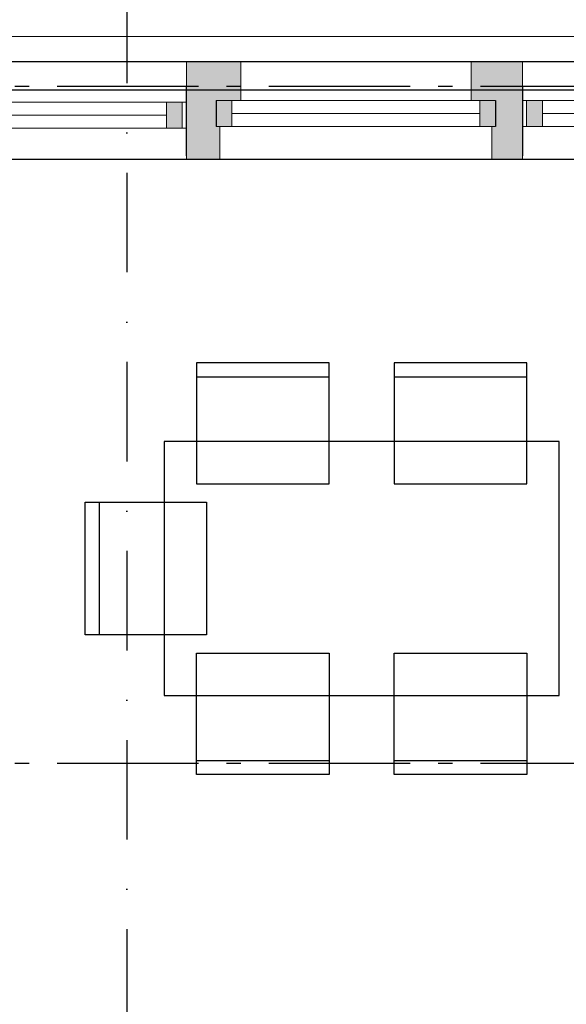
# Model space of a CAD drawing. Header units: millimetres. Extents: x 158466 to 263668, y 129175 to 189280.
# Tile 49 of 55: x 189070 to 191006, y 179939 to 183430. Entities that reach past the tile are written whole.
import ezdxf
from ezdxf.enums import TextEntityAlignment as Align

# ---------------------------------------------------------------- set-up
doc = ezdxf.new("R2010")
doc.units = ezdxf.units.MM
doc.header["$LTSCALE"] = 0.5
doc.header["$MEASUREMENT"] = 0
for name, pattern in [('Akselinje', [1500, 1000, -200, 100, -200]), ('PLINE', [0]), ('Prikk & stiplet', [1340.555525, 705.555534, -352.777767, 0, -282.222223])]:
    doc.linetypes.add(name, pattern=pattern)
for name, color, linetype in [('23-- Yttervegger (Skravur)(Nye konstruksjoner)', 7, 'Continuous'), ('23-- Yttervegger(Nye konstruksjoner)', 7, 'Continuous'), ('244- Vinduer_ dører_ foldevegger(Nye konstruksjoner)', 7, 'Continuous'), ('25-- Dekker(Nye konstruksjoner)', 7, 'Continuous'), ('252- Gulv på grunn_ bunnplate(Nye konstruksjoner)', 7, 'Continuous'), ('68-- Inventar (løst)(Nye konstruksjoner)', 7, 'Continuous'), ('822- Modullinjer(Nye konstruksjoner)', 7, 'Continuous'), ('852- Snittmarkør', 7, 'Continuous'), ('862- M___BTA(Nye konstruksjoner)', 7, 'Continuous'), ('862- M___BTA(Polylinje)(Nye konstruksjoner)', 7, 'Continuous'), ('862- M___BTA(Tekst)(Nye konstruksjoner)', 7, 'Continuous'), ('862- M___Nettoareal(Nye konstruksjoner)', 7, 'Continuous'), ('862- M___Nettoareal(Polylinje)(Nye konstruksjoner)', 7, 'Continuous'), ('862- M___Nettoareal(Tekst)(Nye konstruksjoner)', 7, 'Continuous')]:
    doc.layers.add(name, color=color, linetype=linetype)
for name, color, linetype, lineweight in [('234- Vinduer_ dører_ porter(Nye konstruksjoner)', 7, 'Continuous', 0), ('235- Utvendig kledning og overflate(Nye konstruksjoner)', 7, 'Continuous', 0), ('236- Innvendig kledning og overflate(Nye konstruksjoner)', 7, 'Continuous', 0), ('255- Gulvoverflate(Nye konstruksjoner)', 7, 'Continuous', 0)]:
    doc.layers.add(name, color=color, linetype=linetype, lineweight=lineweight)
doc.styles.add('GENERATED_STYLE_1', font='arial.ttf')
doc.styles.add('GENERATED_STYLE_3', font='arialbd.ttf')

# ---------------------------------------------------------------- blocks, each defined once
blk = doc.blocks.new('BTA 1. etasje ca.__2_1', base_point=(161043, 155616.6))
at = {"layer": '862- M___BTA(Polylinje)(Nye konstruksjoner)', "linetype": 'PLINE', "flags": 128}
blk.add_lwpolyline([(176252.9, 165107.7), (184002.9, 165107.7), (184002.9, 163179.7), (182672.9, 163179.7), (182672.9, 154987.7), (198644.9, 154987.7), (198644.9, 163179.7), (196044.9, 163179.7), (196044.9, 165549.7), (194744.9, 165549.7), (194744.9, 171289.7), (194444.9, 171289.7), (194444.9, 183279.7), (186072.9, 183279.7), (186072.9, 180779.7), (184444.9, 180779.7), (184444.9, 181079.7), (176252.9, 181079.7)], close=True, dxfattribs=at)
at = {"layer": '862- M___BTA(Tekst)(Nye konstruksjoner)', "style": 'GENERATED_STYLE_1'}
for tag, height, p in [('DUMMY_861', 250, (162326.2, 155970.1)), ('ROOM_NAME', 250, (159759.8, 155913)), ('DUMMY_862', 200, (159759.8, 155577.3))]:
    blk.add_attdef(tag, text='', height=height, dxfattribs=at).set_placement(p, align=Align.TOP_LEFT)
blk = doc.blocks.new('Fellesstue__6_1', base_point=(188372, 181074.3))
at = {"layer": '862- M___Nettoareal(Polylinje)(Nye konstruksjoner)', "linetype": 'PLINE', "flags": 128}
blk.add_lwpolyline([(184348.9, 178318.7), (186418.9, 178318.7), (186418.9, 177368.7), (194098.9, 177368.7), (194098.9, 182933.7), (186418.9, 182933.7), (186418.9, 180433.7), (184348.9, 180433.7)], close=True, dxfattribs=at)
at = {"layer": '862- M___Nettoareal(Tekst)(Nye konstruksjoner)', "style": 'GENERATED_STYLE_1'}
for tag, height, p in [('DUMMY_861', 200, (188997, 181349.3)), ('ROOM_NAME', 200, (187746.9, 181303.6)), ('DUMMY_862', 150, (187746.9, 181035.1))]:
    blk.add_attdef(tag, text='', height=height, dxfattribs=at).set_placement(p, align=Align.TOP_LEFT)
blk = doc.blocks.new('Vindu[20]_1')
at = {"layer": '23-- Yttervegger (Skravur)(Nye konstruksjoner)', "linetype": 'Continuous'}
for points in [[(189765.9, 183142.7), (189765.9, 183050.7), (189821.9, 183050.7), (189821.9, 183142.7)], [(190755.9, 183050.7), (190755.9, 183142.7), (190699.9, 183142.7), (190699.9, 183050.7)]]:
    blk.add_hatch(color=256, dxfattribs=at).paths.add_polyline_path(points)
at = {"layer": '234- Vinduer_ dører_ porter(Nye konstruksjoner)', "linetype": 'PLINE'}
for p, q in [((190668.9, 183279.7), (189852.9, 183279.7)), ((189765.9, 183142.7), (189821.9, 183142.7)), ((189821.9, 183142.7), (189821.9, 183050.7)), ((189821.9, 183142.7), (190699.9, 183142.7)), ((190699.9, 183050.7), (190699.9, 183142.7)), ((190699.9, 183142.7), (190755.9, 183142.7)), ((190699.9, 183096.7), (189821.9, 183096.7)), ((189821.9, 183050.7), (189765.9, 183050.7)), ((190699.9, 183050.7), (189821.9, 183050.7)), ((190755.9, 183050.7), (190699.9, 183050.7)), ((190742.9, 182933.7), (189778.9, 182933.7))]:
    blk.add_line(p, q, dxfattribs=at)
at = {"layer": '235- Utvendig kledning og overflate(Nye konstruksjoner)', "linetype": 'PLINE'}
for p, q in [((189765.9, 183279.7), (189852.9, 183279.7)), ((189852.9, 183142.7), (189852.9, 183279.7)), ((190755.9, 183279.7), (190668.9, 183279.7)), ((190668.9, 183142.7), (190668.9, 183279.7))]:
    blk.add_line(p, q, dxfattribs=at)
at = {"layer": '236- Innvendig kledning og overflate(Nye konstruksjoner)', "linetype": 'PLINE'}
for p, q in [((189778.9, 183050.7), (189778.9, 182933.7)), ((190742.9, 183050.7), (190742.9, 182933.7)), ((189765.9, 182933.7), (189778.9, 182933.7)), ((190755.9, 182933.7), (190742.9, 182933.7))]:
    blk.add_line(p, q, dxfattribs=at)
at = {"layer": '244- Vinduer_ dører_ foldevegger(Nye konstruksjoner)', "linetype": 'PLINE'}
for p, q in [((189765.9, 183142.7), (189765.9, 183050.7)), ((189765.9, 183142.7), (189765.9, 183050.7)), ((190755.9, 183142.7), (190755.9, 183050.7)), ((190755.9, 183142.7), (190755.9, 183050.7))]:
    blk.add_line(p, q, dxfattribs=at)
blk = doc.blocks.new('Vindu med sidefelt[22]_1')
at = {"layer": '23-- Yttervegger (Skravur)(Nye konstruksjoner)', "linetype": 'Continuous'}
for points in [[(190865.9, 183050.7), (190921.9, 183050.7), (190921.9, 183142.7), (190865.9, 183142.7)], [(191455.9, 183142.7), (191427.9, 183142.7), (191427.9, 183050.7), (191455.9, 183050.7)], [(191455.9, 183050.7), (191483.9, 183050.7), (191483.9, 183142.7), (191455.9, 183142.7)], [(192755.9, 183142.7), (192699.9, 183142.7), (192699.9, 183050.7), (192755.9, 183050.7)]]:
    blk.add_hatch(color=256, dxfattribs=at).paths.add_polyline_path(points)
at = {"layer": '234- Vinduer_ dører_ porter(Nye konstruksjoner)', "linetype": 'PLINE'}
for p, q in [((190850.9, 183279.7), (192770.9, 183279.7)), ((190865.9, 183142.7), (190850.9, 183142.7)), ((190921.9, 183142.7), (190865.9, 183142.7)), ((190865.9, 183142.7), (190865.9, 183050.7)), ((190921.9, 183050.7), (190921.9, 183142.7)), ((191427.9, 183142.7), (190921.9, 183142.7)), ((191455.9, 183142.7), (191427.9, 183142.7)), ((191427.9, 183142.7), (191427.9, 183050.7)), ((191483.9, 183142.7), (191455.9, 183142.7)), ((191483.9, 183050.7), (191483.9, 183142.7)), ((192699.9, 183142.7), (191483.9, 183142.7)), ((192755.9, 183142.7), (192699.9, 183142.7)), ((192699.9, 183142.7), (192699.9, 183050.7)), ((192770.9, 183142.7), (192755.9, 183142.7)), ((192755.9, 183142.7), (192755.9, 183050.7)), ((190921.9, 183096.7), (191427.9, 183096.7)), ((191483.9, 183096.7), (192699.9, 183096.7)), ((190850.9, 183050.7), (190865.9, 183050.7)), ((190865.9, 183050.7), (190921.9, 183050.7)), ((190921.9, 183050.7), (191427.9, 183050.7)), ((191427.9, 183050.7), (191455.9, 183050.7)), ((191455.9, 183050.7), (191483.9, 183050.7)), ((191483.9, 183050.7), (192699.9, 183050.7)), ((192699.9, 183050.7), (192755.9, 183050.7)), ((192755.9, 183050.7), (192770.9, 183050.7)), ((190850.9, 182933.7), (192770.9, 182933.7))]:
    blk.add_line(p, q, dxfattribs=at)
at = {"layer": '235- Utvendig kledning og overflate(Nye konstruksjoner)', "linetype": 'PLINE'}
for p, q in [((190850.9, 183279.7), (190850.9, 183260.7)), ((190850.9, 183260.7), (190850.9, 183224.7)), ((192770.9, 183279.7), (192770.9, 183260.7)), ((192770.9, 183260.7), (192770.9, 183224.7)), ((190850.9, 183224.7), (190850.9, 183201.7)), ((190850.9, 183201.7), (190850.9, 183192.7)), ((192770.9, 183224.7), (192770.9, 183201.7)), ((192770.9, 183201.7), (192770.9, 183192.7))]:
    blk.add_line(p, q, dxfattribs=at)
at = {"layer": '236- Innvendig kledning og overflate(Nye konstruksjoner)', "linetype": 'PLINE'}
for p, q in [((190850.9, 182946.7), (190850.9, 182933.7)), ((192770.9, 182946.7), (192770.9, 182933.7))]:
    blk.add_line(p, q, dxfattribs=at)
at = {"layer": '244- Vinduer_ dører_ foldevegger(Nye konstruksjoner)', "linetype": 'PLINE'}
for p, q in [((190850.9, 183192.7), (190850.9, 183142.7)), ((192770.9, 183192.7), (192770.9, 183142.7)), ((190850.9, 183142.7), (190850.9, 183050.7)), ((190850.9, 183142.7), (190850.9, 183050.7)), ((192770.9, 183142.7), (192770.9, 183050.7)), ((192770.9, 183142.7), (192770.9, 183050.7)), ((190850.9, 183050.7), (190850.9, 182994.7)), ((192770.9, 183050.7), (192770.9, 182994.7)), ((190850.9, 182994.7), (190850.9, 182946.7)), ((192770.9, 182994.7), (192770.9, 182946.7))]:
    blk.add_line(p, q, dxfattribs=at)
blk = doc.blocks.new('Vindu med sidefelt[23]_1')
at = {"layer": '23-- Yttervegger (Skravur)(Nye konstruksjoner)', "linetype": 'Continuous'}
for points in [[(187755.9, 183044.7), (187811.9, 183044.7), (187811.9, 183136.7), (187755.9, 183136.7)], [(188345.9, 183136.7), (188317.9, 183136.7), (188317.9, 183044.7), (188345.9, 183044.7)], [(188345.9, 183044.7), (188373.9, 183044.7), (188373.9, 183136.7), (188345.9, 183136.7)], [(189645.9, 183136.7), (189589.9, 183136.7), (189589.9, 183044.7), (189645.9, 183044.7)]]:
    blk.add_hatch(color=256, dxfattribs=at).paths.add_polyline_path(points)
at = {"layer": '234- Vinduer_ dører_ porter(Nye konstruksjoner)', "linetype": 'PLINE'}
for p, q in [((187740.9, 183279.7), (189660.9, 183279.7)), ((187755.9, 183136.7), (187740.9, 183136.7)), ((187811.9, 183136.7), (187755.9, 183136.7)), ((187755.9, 183136.7), (187755.9, 183044.7)), ((187811.9, 183044.7), (187811.9, 183136.7)), ((188317.9, 183136.7), (187811.9, 183136.7)), ((188345.9, 183136.7), (188317.9, 183136.7)), ((188317.9, 183136.7), (188317.9, 183044.7)), ((188373.9, 183136.7), (188345.9, 183136.7)), ((188373.9, 183044.7), (188373.9, 183136.7)), ((189589.9, 183136.7), (188373.9, 183136.7)), ((189645.9, 183136.7), (189589.9, 183136.7)), ((189589.9, 183136.7), (189589.9, 183044.7)), ((189660.9, 183136.7), (189645.9, 183136.7)), ((189645.9, 183136.7), (189645.9, 183044.7)), ((187811.9, 183090.7), (188317.9, 183090.7)), ((188373.9, 183090.7), (189589.9, 183090.7)), ((187740.9, 183044.7), (187755.9, 183044.7)), ((187755.9, 183044.7), (187811.9, 183044.7)), ((187811.9, 183044.7), (188317.9, 183044.7)), ((188317.9, 183044.7), (188345.9, 183044.7)), ((188345.9, 183044.7), (188373.9, 183044.7)), ((188373.9, 183044.7), (189589.9, 183044.7)), ((189589.9, 183044.7), (189645.9, 183044.7)), ((189645.9, 183044.7), (189660.9, 183044.7)), ((187740.9, 182933.7), (189660.9, 182933.7))]:
    blk.add_line(p, q, dxfattribs=at)
at = {"layer": '235- Utvendig kledning og overflate(Nye konstruksjoner)', "linetype": 'PLINE'}
for p, q in [((187740.9, 183260.7), (187740.9, 183279.7)), ((187740.9, 183224.7), (187740.9, 183260.7)), ((189660.9, 183260.7), (189660.9, 183279.7)), ((189660.9, 183224.7), (189660.9, 183260.7)), ((187740.9, 183201.7), (187740.9, 183224.7)), ((187740.9, 183192.7), (187740.9, 183201.7)), ((189660.9, 183201.7), (189660.9, 183224.7)), ((189660.9, 183192.7), (189660.9, 183201.7))]:
    blk.add_line(p, q, dxfattribs=at)
at = {"layer": '236- Innvendig kledning og overflate(Nye konstruksjoner)', "linetype": 'PLINE'}
for p, q in [((187740.9, 182933.7), (187740.9, 182946.7)), ((189660.9, 182933.7), (189660.9, 182946.7))]:
    blk.add_line(p, q, dxfattribs=at)
at = {"layer": '244- Vinduer_ dører_ foldevegger(Nye konstruksjoner)', "linetype": 'PLINE'}
for p, q in [((187740.9, 183136.7), (187740.9, 183192.7)), ((189660.9, 183136.7), (189660.9, 183192.7)), ((187740.9, 183044.7), (187740.9, 183136.7)), ((187740.9, 183044.7), (187740.9, 183136.7)), ((189660.9, 183044.7), (189660.9, 183136.7)), ((189660.9, 183044.7), (189660.9, 183136.7)), ((187740.9, 182994.7), (187740.9, 183044.7)), ((189660.9, 182994.7), (189660.9, 183044.7)), ((187740.9, 182946.7), (187740.9, 182994.7)), ((189660.9, 182946.7), (189660.9, 182994.7))]:
    blk.add_line(p, q, dxfattribs=at)
blk = doc.blocks.new('Stol 10[89]_1', base_point=(190396.3, 182213.7))
at = {"layer": '68-- Inventar (løst)(Nye konstruksjoner)', "linetype": 'PLINE'}
blk.add_line((190396.3, 182163.7), (190866.3, 182163.7), dxfattribs=at)
at = {"layer": '68-- Inventar (løst)(Nye konstruksjoner)', "linetype": 'PLINE', "flags": 128}
blk.add_lwpolyline([(190396.3, 181783.7), (190866.3, 181783.7), (190866.3, 182213.7), (190396.3, 182213.7)], close=True, dxfattribs=at)
blk = doc.blocks.new('Stol 10[90]_1', base_point=(189696.3, 182213.7))
at = {"layer": '68-- Inventar (løst)(Nye konstruksjoner)', "linetype": 'PLINE'}
blk.add_line((189696.3, 182163.7), (190166.3, 182163.7), dxfattribs=at)
at = {"layer": '68-- Inventar (løst)(Nye konstruksjoner)', "linetype": 'PLINE', "flags": 128}
blk.add_lwpolyline([(189696.3, 181783.7), (190166.3, 181783.7), (190166.3, 182213.7), (189696.3, 182213.7)], close=True, dxfattribs=at)
blk = doc.blocks.new('Stol 10[91]_1', base_point=(190396.3, 180753.7))
at = {"layer": '68-- Inventar (løst)(Nye konstruksjoner)', "linetype": 'PLINE'}
blk.add_line((190396.3, 180803.7), (190866.3, 180803.7), dxfattribs=at)
at = {"layer": '68-- Inventar (løst)(Nye konstruksjoner)', "linetype": 'PLINE', "flags": 128}
blk.add_lwpolyline([(190396.3, 181183.7), (190866.3, 181183.7), (190866.3, 180753.7), (190396.3, 180753.7)], close=True, dxfattribs=at)
blk = doc.blocks.new('Stol 10[92]_1', base_point=(189696.3, 180753.7))
at = {"layer": '68-- Inventar (løst)(Nye konstruksjoner)', "linetype": 'PLINE'}
blk.add_line((189696.3, 180803.7), (190166.3, 180803.7), dxfattribs=at)
at = {"layer": '68-- Inventar (løst)(Nye konstruksjoner)', "linetype": 'PLINE', "flags": 128}
blk.add_lwpolyline([(189696.3, 181183.7), (190166.3, 181183.7), (190166.3, 180753.7), (189696.3, 180753.7)], close=True, dxfattribs=at)
blk = doc.blocks.new('Stol 10[94]_1', base_point=(189301.3, 181718.7))
at = {"layer": '68-- Inventar (løst)(Nye konstruksjoner)', "linetype": 'PLINE'}
blk.add_line((189351.3, 181718.7), (189351.3, 181248.7), dxfattribs=at)
at = {"layer": '68-- Inventar (løst)(Nye konstruksjoner)', "linetype": 'PLINE', "flags": 128}
blk.add_lwpolyline([(189731.3, 181718.7), (189731.3, 181248.7), (189301.3, 181248.7), (189301.3, 181718.7)], close=True, dxfattribs=at)
blk = doc.blocks.new('Bord rektangulært 01[218]_1', base_point=(190981.3, 181933.7))
at = {"layer": '68-- Inventar (løst)(Nye konstruksjoner)', "linetype": 'PLINE', "flags": 128}
blk.add_lwpolyline([(190981.3, 181933.7), (189581.3, 181933.7), (189581.3, 181033.7), (190981.3, 181033.7)], close=True, dxfattribs=at)
blk = doc.blocks.new('Standard grid marker[260]_1', base_point=(171752.9, 180793.7))
at = {"layer": '822- Modullinjer(Nye konstruksjoner)', "linetype": 'Akselinje'}
blk.add_line((171952.9, 180793.7), (202944.9, 180793.7), dxfattribs=at)
at = {"layer": '822- Modullinjer(Nye konstruksjoner)', "style": 'GENERATED_STYLE_3'}
for tag, p in [('AC_MarkerText_1_0', (171252.9, 180968.7)), ('AC_MarkerText_1_1', (203644.9, 180968.7))]:
    blk.add_attdef(tag, text='', height=350, dxfattribs=at).set_placement(p, align=Align.TOP_CENTER)
blk = doc.blocks.new('Standard grid marker[275]_1', base_point=(171752.9, 183193.7))
at = {"layer": '822- Modullinjer(Nye konstruksjoner)', "linetype": 'Akselinje'}
blk.add_line((171952.9, 183193.7), (202944.9, 183193.7), dxfattribs=at)
at = {"layer": '822- Modullinjer(Nye konstruksjoner)', "style": 'GENERATED_STYLE_3'}
for tag, p in [('AC_MarkerText_1_0', (171252.9, 183368.7)), ('AC_MarkerText_1_1', (203644.9, 183368.7))]:
    blk.add_attdef(tag, text='', height=350, dxfattribs=at).set_placement(p, align=Align.TOP_CENTER)

msp = doc.modelspace()

# ---------------------------------------------------------------- hatches: boundary and pattern name
at = {"layer": '23-- Yttervegger (Skravur)(Nye konstruksjoner)', "linetype": 'Continuous'}
for points in [[(189660.9, 183279.7), (189660.9, 183260.7), (189765.9, 183260.7), (189765.9, 183279.7)], [(189660.9, 183260.7), (189660.9, 183224.7), (189765.9, 183224.7), (189765.9, 183260.7)], [(189765.9, 183279.7), (189765.9, 183260.7), (189833.9, 183260.7), (189833.9, 183142.7), (189852.9, 183142.7), (189852.9, 183279.7)], [(189765.9, 183260.7), (189765.9, 183224.7), (189797.9, 183224.7), (189797.9, 183142.7), (189833.9, 183142.7), (189833.9, 183260.7)], [(190668.9, 183279.7), (190668.9, 183142.7), (190687.9, 183142.7), (190687.9, 183260.7), (190755.9, 183260.7), (190755.9, 183279.7)], [(190687.9, 183260.7), (190687.9, 183142.7), (190723.9, 183142.7), (190723.9, 183224.7), (190755.9, 183224.7), (190755.9, 183260.7)], [(190755.9, 183260.7), (190850.9, 183260.7), (190850.9, 183279.7), (190755.9, 183279.7)], [(190755.9, 183260.7), (190755.9, 183224.7), (190850.9, 183224.7), (190850.9, 183260.7)], [(189660.9, 183224.7), (189660.9, 183201.7), (189765.9, 183201.7), (189765.9, 183224.7)], [(189660.9, 183201.7), (189660.9, 183192.7), (189765.9, 183192.7), (189765.9, 183201.7)], [(189660.9, 182994.7), (189765.9, 182994.7), (189765.9, 183050.7), (189765.9, 183142.7), (189765.9, 183192.7), (189660.9, 183192.7)], [(189765.9, 183224.7), (189765.9, 183201.7), (189774.9, 183201.7), (189774.9, 183142.7), (189797.9, 183142.7), (189797.9, 183224.7)], [(189765.9, 183201.7), (189765.9, 183192.7), (189765.9, 183142.7), (189774.9, 183142.7), (189774.9, 183201.7)], [(190723.9, 183224.7), (190723.9, 183142.7), (190746.9, 183142.7), (190746.9, 183201.7), (190755.9, 183201.7), (190755.9, 183224.7)], [(190746.9, 183201.7), (190746.9, 183142.7), (190755.9, 183142.7), (190755.9, 183192.7), (190755.9, 183201.7)], [(190755.9, 183224.7), (190755.9, 183201.7), (190850.9, 183201.7), (190850.9, 183224.7)], [(190755.9, 183201.7), (190755.9, 183192.7), (190850.9, 183192.7), (190850.9, 183201.7)], [(190755.9, 182994.7), (190850.9, 182994.7), (190850.9, 183192.7), (190755.9, 183192.7), (190755.9, 183142.7), (190755.9, 183050.7)], [(189778.9, 182933.7), (189778.9, 183050.7), (189765.9, 183050.7), (189765.9, 182946.7), (189765.9, 182933.7)], [(190755.9, 182933.7), (190755.9, 182946.7), (190755.9, 183050.7), (190742.9, 183050.7), (190742.9, 182933.7)], [(189660.9, 182946.7), (189765.9, 182946.7), (189765.9, 182994.7), (189660.9, 182994.7)], [(190755.9, 182994.7), (190755.9, 182946.7), (190850.9, 182946.7), (190850.9, 182994.7)], [(189765.9, 182946.7), (189660.9, 182946.7), (189660.9, 182933.7), (189765.9, 182933.7)], [(190850.9, 182946.7), (190755.9, 182946.7), (190755.9, 182933.7), (190850.9, 182933.7)]]:
    msp.add_hatch(color=256, dxfattribs=at).paths.add_polyline_path(points)
at = {"layer": '255- Gulvoverflate(Nye konstruksjoner)', "linetype": 'Continuous'}
h = msp.add_hatch(dxfattribs=at)
h.set_pattern_fill('LINJER_120_MM_0001', color=256, style=0, pattern_type=2)
h.set_pattern_definition([(4e-10, (187728.6, 183369.96), (-6e-10, 108.8819), [])])
h.paths.add_polyline_path([(184327.6, 185779.6), (184341.6, 180779.6), (186072.8, 180780), (186073.2, 183279.7), (194444.9, 183279.7), (194444.9, 181587.7), (195744.9, 181587.7), (195744.9, 187117.7), (192311.2, 187117.7)])

# ---------------------------------------------------------------- linework, layer by layer
at = {"layer": '23-- Yttervegger(Nye konstruksjoner)', "linetype": 'PLINE'}
for p, q in [((189660.9, 183136.7), (189660.9, 183192.7)), ((190850.9, 183192.7), (190850.9, 183142.7)), ((189660.9, 183044.7), (189660.9, 183136.7)), ((189765.9, 183142.7), (189765.9, 183050.7)), ((190755.9, 183142.7), (190755.9, 183050.7)), ((190850.9, 183142.7), (190850.9, 183050.7)), ((190850.9, 183050.7), (190850.9, 182994.7)), ((189660.9, 182994.7), (189660.9, 183044.7)), ((189660.9, 182946.7), (189660.9, 182994.7)), ((190850.9, 182994.7), (190850.9, 182946.7))]:
    msp.add_line(p, q, dxfattribs=at)
at = {"layer": '235- Utvendig kledning og overflate(Nye konstruksjoner)', "linetype": 'PLINE'}
for p, q in [((189660.9, 183260.7), (189660.9, 183279.7)), ((189660.9, 183224.7), (189660.9, 183260.7)), ((189765.9, 183279.7), (189852.9, 183279.7)), ((189852.9, 183142.7), (189852.9, 183279.7)), ((190668.9, 183142.7), (190668.9, 183279.7)), ((190755.9, 183279.7), (190668.9, 183279.7)), ((190850.9, 183279.7), (190850.9, 183260.7)), ((190850.9, 183260.7), (190850.9, 183224.7)), ((189660.9, 183201.7), (189660.9, 183224.7)), ((189660.9, 183192.7), (189660.9, 183201.7)), ((190850.9, 183224.7), (190850.9, 183201.7)), ((190850.9, 183201.7), (190850.9, 183192.7))]:
    msp.add_line(p, q, dxfattribs=at)
at = {"layer": '235- Utvendig kledning og overflate(Nye konstruksjoner)', "linetype": 'PLINE', "flags": 128}
for points in [[(189765.9, 183279.7), (189660.9, 183279.7)], [(190850.9, 183279.7), (190755.9, 183279.7)]]:
    msp.add_lwpolyline(points, dxfattribs=at)
at = {"layer": '236- Innvendig kledning og overflate(Nye konstruksjoner)', "linetype": 'PLINE'}
for p, q in [((189778.9, 183050.7), (189778.9, 182933.7)), ((190742.9, 183050.7), (190742.9, 182933.7)), ((189660.9, 182933.7), (189660.9, 182946.7)), ((190850.9, 182946.7), (190850.9, 182933.7)), ((189765.9, 182933.7), (189778.9, 182933.7)), ((190755.9, 182933.7), (190742.9, 182933.7))]:
    msp.add_line(p, q, dxfattribs=at)
at = {"layer": '236- Innvendig kledning og overflate(Nye konstruksjoner)', "linetype": 'PLINE', "flags": 128}
for points in [[(189660.9, 182933.7), (189765.9, 182933.7)], [(190755.9, 182933.7), (190850.9, 182933.7)]]:
    msp.add_lwpolyline(points, dxfattribs=at)
at = {"layer": '25-- Dekker(Nye konstruksjoner)', "linetype": 'PLINE', "flags": 128}
msp.add_lwpolyline([(184327.6, 185779.6), (192311.2, 187117.7), (195744.9, 187117.7), (195744.9, 181587.7), (194444.9, 181587.7), (194444.9, 183279.7), (186073.2, 183279.7), (186072.8, 180780), (184341.6, 180779.6)], close=True, dxfattribs=at)
at = {"layer": '252- Gulv på grunn_ bunnplate(Nye konstruksjoner)', "linetype": 'PLINE', "flags": 128}
msp.add_lwpolyline([(194786.9, 171264.7), (194344.9, 171264.7), (194344.9, 183179.7), (186172.9, 183179.7), (186172.9, 180679.7), (184344.9, 180679.7), (184344.9, 180979.7), (176352.9, 180979.7), (176352.9, 165207.7), (184102.9, 165207.7), (184102.9, 163079.7), (182772.9, 163079.7), (182772.9, 155087.7), (198544.9, 155087.7), (198544.9, 163079.7), (195944.9, 163079.7), (195944.9, 165449.7), (194786.9, 165449.7)], close=True, dxfattribs=at)
msp.add_lwpolyline([(194786.9, 171264.7), (194344.9, 171264.7), (194344.9, 183179.7), (186172.9, 183179.7), (186172.9, 180679.7), (184344.9, 180679.7), (184344.9, 180979.7), (176352.9, 180979.7), (176352.9, 165207.7), (184102.9, 165207.7), (184102.9, 163079.7), (182772.9, 163079.7), (182772.9, 155087.7), (198544.9, 155087.7), (198544.9, 163079.7), (195944.9, 163079.7), (195944.9, 165449.7), (194786.9, 165449.7)], close=True, dxfattribs=at)
at = {"layer": '852- Snittmarkør', "linetype": 'Prikk & stiplet'}
msp.add_line((189448.9, 187579.6), (189448.9, 151137.7), dxfattribs=at)

# ---------------------------------------------------------------- block references
at = {"layer": '244- Vinduer_ dører_ foldevegger(Nye konstruksjoner)', "linetype": 'PLINE'}
for name in ['Vindu med sidefelt[23]_1', 'Vindu[20]_1', 'Vindu med sidefelt[22]_1']:
    msp.add_blockref(name, (0, 0), dxfattribs=at)
at = {"layer": '68-- Inventar (løst)(Nye konstruksjoner)', "linetype": 'PLINE'}
for name, p in [('Stol 10[90]_1', (189696.3, 182213.7)), ('Stol 10[89]_1', (190396.3, 182213.7)), ('Bord rektangulært 01[218]_1', (190981.3, 181933.7)), ('Stol 10[94]_1', (189301.3, 181718.7)), ('Stol 10[92]_1', (189696.3, 180753.7)), ('Stol 10[91]_1', (190396.3, 180753.7))]:
    msp.add_blockref(name, p, dxfattribs=at)
at = {"layer": '822- Modullinjer(Nye konstruksjoner)', "linetype": 'PLINE'}
for name, p in [('Standard grid marker[275]_1', (171752.9, 183193.7)), ('Standard grid marker[260]_1', (171752.9, 180793.7))]:
    msp.add_blockref(name, p, dxfattribs=at)
at = {"layer": '862- M___BTA(Nye konstruksjoner)', "linetype": 'Continuous'}
msp.add_blockref('BTA 1. etasje ca.__2_1', (161043, 155616.6), dxfattribs=at)
at = {"layer": '862- M___Nettoareal(Nye konstruksjoner)', "linetype": 'Continuous'}
msp.add_blockref('Fellesstue__6_1', (188372, 181074.3), dxfattribs=at)

doc.saveas('drawing.dxf')
